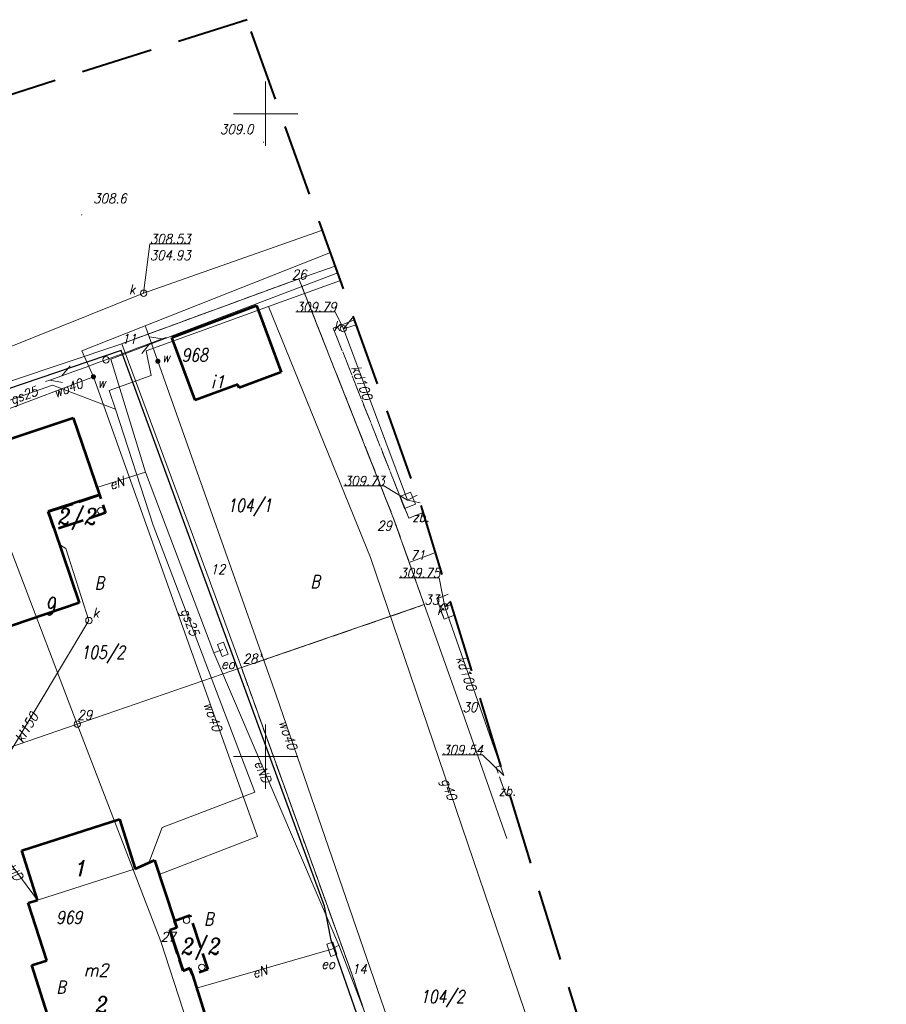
# Model space of a CAD drawing. Extents: x 779 to 3668, y -1329 to 9570.
# Tile 94 of 106: x 2223 to 2290, y -273 to -197. Entities that reach past the tile are written whole.
import ezdxf

# ---------------------------------------------------------------- set-up
doc = ezdxf.new("R2010")
doc.units = 0
for name, pattern in [('0.5_0.5', [1, 0.5, -0.5]), ('1.5_0.5', [2, 1.5, -0.5]), ('2.0_0.5', [2.5, 2, -0.5]), ('CIĄGłA', [0]), ('DGN Style 3', [7.83309, 5.595065, -2.238026])]:
    doc.linetypes.add(name, pattern=pattern)
for name, color, linetype, lineweight in [('202-punkt graniczny', 7, 'Continuous', 0), ('202-punkt graniczny-Atr103', 7, 'Continuous', 0), ('203-punkt graniczny', 7, 'Continuous', 0), ('203-punkt graniczny-Atr103', 7, 'Continuous', 0), ('210-oznaczenie konturu użytku gruntowego', 7, 'Continuous', 0), ('211-numer działki ewidencyjnej', 7, 'Continuous', 0), ('217-kontur klasyfikacyjny', 7, 'Continuous', 0), ('218-kontur użytku gruntowego', 7, 'Continuous', 0), ('219-działka ewidencyjna', 7, 'Continuous', 0), ('238-Punkt adresowy budynku', 7, 'Continuous', 0), ('311-podpora', 7, 'Continuous', 0), ('312-budynek ewidencyjny', 7, 'Continuous', 0), ('312-oznaczenie budynku ewidencyjnego', 7, 'Continuous', 0), ('312-oznaczenie budynku ewidencyjnego-Atr117', 7, 'Continuous', 0), ('320-blok - kondygnacja nadziemna', 7, 'Continuous', 0), ('320-blok - kondygnacja nadziemna-Atr25', 7, 'Continuous', 0), ('blok - nawis', 7, 'Continuous', 0), ('blok - nawis-Atr25', 7, 'Continuous', 0), ('kanał technologiczny (linia)', 7, 'Continuous', 0), ('ogrodzenie trwałe (linia)', 7, 'Continuous', 0), ('przewód elektroenergetyczny (linia)-SEPOD', 7, 'Continuous', 0), ('przewód elektroenergetyczny (linia)-SEPOD-Atr1', 7, 'Continuous', 0), ('przewód gazowy (linia)-SG', 7, 'Continuous', 0), ('przewód gazowy (linia)-SG-Atr1', 7, 'Continuous', 0), ('przewód kanalizacyjny (linia)-SK', 7, 'Continuous', 0), ('przewód kanalizacyjny (linia)-SK-Atr1', 7, 'Continuous', 0), ('przewód telekomunikacyjny (linia)-STPOW - symbol', 7, 'Continuous', 0), ('przewód wodociągowy (linia)-SW', 7, 'Continuous', 0), ('przewód wodociągowy (linia)-SW-Atr1', 7, 'Continuous', 0), ('punkt o określonej wysokości (sieć kanalizacyjna)-SK', 7, 'Continuous', 0), ('punkt o określonej wysokości (sieć kanalizacyjna)-SK-Atr2', 7, 'Continuous', 0), ('punkt o określonej wysokości (sieć kanalizacyjna)-SK-Atr3', 7, 'Continuous', 0), ('RTPW01', 253, 'Continuous', 0), ('Sekcje', 7, 'Continuous', 0), ('studzienka okrągła - przewód kanalizacyjny (punkt)-SK', 7, 'Continuous', 0), ('studzienka okrągła - przewód kanalizacyjny (punkt)-SK-Atr17', 7, 'Continuous', 0), ('szafa elektroenergetyczna (punkt)-SE', 7, 'Continuous', 0), ('szafa elektroenergetyczna (punkt)-SE-Atr17', 7, 'Continuous', 0), ('słup (punkt)', 7, 'Continuous', 0), ('właz okrągły - siec kanalizacyjna (punkt)-SK', 7, 'Continuous', 0), ('właz okrągły - siec kanalizacyjna (punkt)-SK-Atr17', 7, 'Continuous', 0), ('Zakres', 7, 'Continuous', 0), ('zasuwa - siec wodociągowa (punkt)-SW', 7, 'Continuous', 0), ('zasuwa - siec wodociągowa (punkt)-SW-Atr17', 7, 'Continuous', 0), ('zbiornik - przewód kanalizacyjny (punkt)-SK', 7, 'Continuous', 0), ('zbiornik - przewód kanalizacyjny (punkt)-SK-Atr17', 7, 'Continuous', 0), ('zz-wypełnienie-chodniki', 142, 'Continuous', 5), ('zz-wypełnienie-drogi', 52, 'Continuous', 5)]:
    doc.layers.add(name, color=color, linetype=linetype, lineweight=lineweight)
doc.styles.get("Standard").update_dxf_attribs({"font": 'arial.ttf'})
doc.styles.add('Style-ITALIC_1250', font='ITALIC_1250.shx')
doc.linetypes.add('902-500', pattern='A,3.75,[24,dgnlstyle-geo-mz.shx,S=0.002786,R=0,X=0,Y=0],3.75', length=7.5)

# ---------------------------------------------------------------- blocks, each defined once
blk = doc.blocks.new('311')
at = {"color": 0, "linetype": 'Continuous', "lineweight": -2, "ltscale": 10}
blk.add_circle((0, 0), 2.5, dxfattribs=at)
blk = doc.blocks.new('203')
at = {"linetype": 'Continuous', "lineweight": -2, "ltscale": 10}
h = blk.add_hatch(color=0, dxfattribs=at)
edge = h.paths.add_edge_path()
edge.add_arc((0, 0), 0.45, 0, 360)
blk = doc.blocks.new('202')
at = {"color": 0, "linetype": 'Continuous', "lineweight": -2, "ltscale": 10}
blk.add_circle((0, 0), 2.5, dxfattribs=at)
blk = doc.blocks.new('US22')
at = {"color": 0, "linetype": 'Continuous', "lineweight": -2, "ltscale": 10}
blk.add_circle((0, 0), 2.5, dxfattribs=at)
blk = doc.blocks.new('US15')
at = {"color": 0, "linetype": 'Continuous', "lineweight": -2, "ltscale": 10}
blk.add_circle((0, 0), 2.5, dxfattribs=at)
blk = doc.blocks.new('PW01_1')
at = {"linetype": 'Continuous', "lineweight": 13, "ltscale": 10}
h = blk.add_hatch(color=0, dxfattribs=at)
edge = h.paths.add_edge_path()
edge.add_arc((0, 0), 0.45, 0, 360)
blk = doc.blocks.new('US27')
at = {"color": 0, "linetype": 'Continuous', "lineweight": -2, "ltscale": 10}
for p, q in [((-5, -4.5), (-5, 4.5)), ((-5, 4.5), (5, 4.5)), ((5, -4.5), (5, 4.5)), ((-5, -4.5), (5, -4.5))]:
    blk.add_line(p, q, dxfattribs=at)
blk = doc.blocks.new('US25_2')
at = {"linetype": 'Continuous', "lineweight": -2, "ltscale": 10}
h = blk.add_hatch(color=0, dxfattribs=at)
edge = h.paths.add_edge_path()
edge.add_arc((0, 0), 2, 0, 360)
blk = doc.blocks.new('SM04')
at = {"color": 0, "linetype": 'Continuous', "lineweight": -2, "ltscale": 10}
blk.add_circle((0, 0), 2.5, dxfattribs=at)
blk = doc.blocks.new('PT01')
at = {"color": 0, "linetype": 'Continuous', "lineweight": 13, "ltscale": 10}
for p, q in [((6.5, 0), (0, 0)), ((6.5, 0), (16.5, 0)), ((16.5, 0), (26.5, 0)), ((26.5, 0), (36.5, 0)), ((36.5, 0), (27.84, -5)), ((36.5, 0), (46.5, 0)), ((46.5, 0), (37.84, 5)), ((46.5, 0), (50, 0))]:
    blk.add_line(p, q, dxfattribs=at)
blk = doc.blocks.new('US18_1')
at = {"color": 0, "linetype": 'Continuous', "lineweight": -2, "ltscale": 10}
for p, q in [((-5, -2.5), (-5, 2.5)), ((-5, 2.5), (5, 2.5)), ((5, -2.5), (5, 2.5)), ((-5, -2.5), (5, -2.5))]:
    blk.add_line(p, q, dxfattribs=at)
blk = doc.blocks.new('RTPW01')
at = {"layer": 'RTPW01', "linetype": 'Continuous', "lineweight": 13, "true_color": 0x939598}
h = blk.add_hatch(color=252, dxfattribs=at)
edge = h.paths.add_edge_path()
edge.add_arc((0, 0), 0.045, 0, 360)
blk = doc.blocks.new('PZT MDCP podkład')
at = {"layer": '217-kontur klasyfikacyjny', "color": 8, "linetype": '1.5_0.5', "lineweight": 13, "flags": 128}
for points in [[(2164.946, 147.386), (2178.726, 152.436)], [(2178.726, 152.436), (2186.096, 133.796)], [(2181.396, 148.606), (2183.059, 149.234)], [(2187.276, 133.816), (2181.396, 148.606)], [(2188.392, 134.266), (2187.276, 133.816)], [(2186.096, 133.796), (2187.316, 130.366)], [(2187.316, 130.366), (2188.486, 127.096)], [(2189.466, 127.546), (2190.347, 127.901)], [(2190.026, 125.966), (2189.466, 127.546)], [(2188.486, 127.096), (2174.256, 122.196)], [(2190.846, 126.277), (2190.026, 125.966)], [(2174.256, 122.196), (2182.846, 98.376)], [(2194.066, 114.466), (2194.434, 114.596)], [(2194.826, 112.296), (2194.066, 114.466)], [(2195.109, 112.397), (2194.826, 112.296)], [(2182.846, 98.376), (2189.436, 78.656)]]:
    blk.add_lwpolyline(points, dxfattribs=at)
at = {"layer": '218-kontur użytku gruntowego', "color": 8, "linetype": '0.5_0.5', "lineweight": 13, "flags": 128}
for points in [[(2164.946, 147.386), (2178.726, 152.436)], [(2178.726, 152.436), (2164.946, 147.386)], [(2178.726, 152.436), (2186.096, 133.796)], [(2186.096, 133.796), (2178.726, 152.436)], [(2181.396, 148.606), (2183.059, 149.234)], [(2183.059, 149.234), (2181.396, 148.606)], [(2187.276, 133.816), (2181.396, 148.606)], [(2181.396, 148.606), (2187.276, 133.816)], [(2188.392, 134.266), (2187.276, 133.816)], [(2187.276, 133.816), (2188.392, 134.266)], [(2186.096, 133.796), (2187.316, 130.366)], [(2187.316, 130.366), (2186.096, 133.796)], [(2187.316, 130.366), (2188.486, 127.096)], [(2188.486, 127.096), (2187.316, 130.366)], [(2189.466, 127.546), (2190.347, 127.901)], [(2190.347, 127.901), (2189.466, 127.546)], [(2190.026, 125.966), (2189.466, 127.546)], [(2189.466, 127.546), (2190.026, 125.966)], [(2188.486, 127.096), (2174.256, 122.196)], [(2174.256, 122.196), (2188.486, 127.096)], [(2190.846, 126.277), (2190.026, 125.966)], [(2190.026, 125.966), (2190.846, 126.277)], [(2174.256, 122.196), (2182.846, 98.376)], [(2182.846, 98.376), (2174.256, 122.196)], [(2194.066, 114.466), (2194.434, 114.596)], [(2194.434, 114.596), (2194.066, 114.466)], [(2194.826, 112.296), (2194.066, 114.466)], [(2194.066, 114.466), (2194.826, 112.296)], [(2195.109, 112.397), (2194.826, 112.296)], [(2194.826, 112.296), (2195.109, 112.397)], [(2182.846, 98.376), (2189.436, 78.656)], [(2189.436, 78.656), (2182.846, 98.376)]]:
    blk.add_lwpolyline(points, dxfattribs=at)
at = {"layer": '219-działka ewidencyjna', "color": 8, "linetype": 'Continuous', "lineweight": 13, "flags": 128}
for points in [[(2181.558, 153.426), (2178.726, 152.436)], [(2164.946, 147.386), (2178.726, 152.436)], [(2186.096, 133.796), (2178.726, 152.436)], [(2164.946, 147.386), (2151.846, 142.986)], [(2171.566, 129.536), (2164.946, 147.386)], [(2161.486, 117.806), (2151.846, 142.986)], [(2186.096, 133.796), (2187.316, 130.366)], [(2187.316, 130.366), (2189.352, 131.142)], [(2188.486, 127.096), (2187.316, 130.366)], [(2171.566, 129.536), (2174.256, 122.196)], [(2174.256, 122.196), (2188.486, 127.096)], [(2191.456, 118.736), (2188.486, 127.096)], [(2174.256, 122.196), (2161.486, 117.806)], [(2182.846, 98.376), (2174.256, 122.196)], [(2191.456, 118.736), (2194.916, 108.896)], [(2145.496, 112.296), (2161.486, 117.806)], [(2167.976, 100.886), (2161.486, 117.806)], [(2167.976, 100.886), (2176.346, 75.236)], [(2182.846, 98.376), (2189.436, 78.656)]]:
    blk.add_lwpolyline(points, dxfattribs=at)
at = {"layer": '312-budynek ewidencyjny', "color": 8, "linetype": 'Continuous', "lineweight": 53, "flags": 128}
for points in [[(2168.846, 147.876), (2175.426, 150.356)], [(2175.426, 150.356), (2177.356, 145.186)], [(2170.666, 142.986), (2168.846, 147.876)], [(2177.356, 145.186), (2174.076, 143.946)], [(2173.966, 144.216), (2170.666, 142.986)], [(2174.076, 143.946), (2173.966, 144.216)], [(2149.786, 137.826), (2161.166, 141.616)], [(2161.166, 141.616), (2163.206, 135.626)], [(2163.206, 135.626), (2159.226, 134.326)], [(2159.226, 134.326), (2159.706, 132.916)], [(2159.706, 132.916), (2161.636, 127.226)], [(2161.636, 127.226), (2155.126, 125.026)], [(2157.156, 107.976), (2164.756, 110.406)], [(2164.756, 110.406), (2165.976, 106.536)], [(2158.376, 104.106), (2157.156, 107.976)], [(2165.976, 106.536), (2167.486, 107.216)], [(2167.486, 107.216), (2169.036, 102.516)], [(2157.666, 103.906), (2158.376, 104.106)], [(2159.106, 99.416), (2157.666, 103.906)], [(2169.236, 101.956), (2168.696, 101.766)], [(2169.036, 102.516), (2169.236, 101.956)], [(2168.696, 101.766), (2169.716, 98.626)], [(2157.946, 99.066), (2159.106, 99.416)], [(2159.346, 94.646), (2157.946, 99.066)], [(2169.716, 98.626), (2170.246, 98.816)], [(2170.246, 98.816), (2170.436, 98.306)], [(2170.436, 98.306), (2171.816, 93.936)]]:
    blk.add_lwpolyline(points, dxfattribs=at)
at = {"layer": '320-blok - kondygnacja nadziemna', "color": 8, "linetype": 'Continuous', "lineweight": 13, "flags": 128}
for points in [[(2158.376, 104.106), (2157.156, 107.976), (2164.756, 110.406), (2165.976, 106.536), (2158.376, 104.106)], [(2161.876, 90.766), (2160.526, 95.036), (2159.346, 94.646), (2157.946, 99.066), (2159.106, 99.416), (2157.666, 103.906), (2158.376, 104.106), (2165.976, 106.536), (2167.486, 107.216), (2169.036, 102.516), (2169.236, 101.956), (2168.696, 101.766), (2169.716, 98.626), (2170.246, 98.816), (2170.436, 98.306), (2171.816, 93.936), (2161.876, 90.766)]]:
    blk.add_lwpolyline(points, close=True, dxfattribs=at)
at = {"layer": 'blok - nawis', "color": 8, "linetype": '2.0_0.5', "lineweight": 53, "flags": 128}
for points in [[(2159.226, 134.326), (2163.206, 135.626), (2163.676, 134.226), (2159.706, 132.916), (2159.226, 134.326)], [(2170.436, 98.306), (2170.246, 98.816), (2169.716, 98.626), (2168.696, 101.766), (2169.236, 101.956), (2169.036, 102.516), (2170.246, 102.936), (2171.646, 98.726), (2170.436, 98.306)]]:
    blk.add_lwpolyline(points, close=True, dxfattribs=at)
at = {"layer": 'ogrodzenie trwałe (linia)', "color": 8, "linetype": '902-500', "lineweight": 30, "flags": 128}
blk.add_lwpolyline([(2201.026, 25.936), (2203.096, 26.226), (2196.526, 52.656), (2189.216, 78.326), (2185.026, 90.136), (2181.246, 100.996), (2180.716, 103.656), (2164.906, 146.866), (2145.896, 140.406), (2135.536, 136.576), (2142.946, 119.686), (2154.066, 91.526), (2156.856, 82.926), (2163.326, 62.136), (2173.076, 21.416), (2181.186, 20.276), (2186.806, 20.096), (2192.936, 20.706), (2195.036, 22.776), (2196.636, 25.266), (2198.206, 25.546)], dxfattribs=at)
at = {"layer": 'przewód elektroenergetyczny (linia)-SEPOD', "color": 8, "linetype": 'Continuous', "lineweight": 13, "flags": 128}
for points in [[(2181.748, 152.897), (2164.096, 146.196), (2166.786, 137.396), (2172.116, 123.356), (2181.826, 100.616)], [(2166.786, 137.396), (2163.016, 136.196)], [(2172.116, 123.356), (2172.816, 123.616)], [(2181.286, 100.296), (2181.826, 100.616), (2186.086, 89.606), (2191.076, 74.546), (2195.326, 60.626), (2196.796, 54.206), (2204.366, 24.576), (2204.316, 23.616)], [(2181.286, 100.296), (2170.766, 97.266)]]:
    blk.add_lwpolyline(points, dxfattribs=at)
at = {"layer": 'przewód gazowy (linia)-SG', "color": 8, "linetype": 'Continuous', "lineweight": 13, "flags": 128}
for points in [[(2176.366, 150.276), (2181.965, 152.291)], [(2164.466, 142.286), (2163.976, 143.756), (2167.226, 144.906), (2166.836, 146.846), (2176.366, 150.276)], [(2218.756, 25.936), (2218.646, 26.816), (2216.386, 35.876), (2210.336, 56.836), (2208.416, 56.376), (2198.506, 88.976), (2184.296, 130.766), (2176.366, 150.276)], [(2154.166, 139.286), (2153.496, 142.026), (2159.546, 144.176), (2164.466, 142.286)], [(2164.466, 142.286), (2167.396, 133.276), (2175.306, 112.516), (2168.086, 109.766), (2167.056, 107.026)]]:
    blk.add_lwpolyline(points, dxfattribs=at)
at = {"layer": 'przewód kanalizacyjny (linia)-SK', "color": 8, "linetype": 'Continuous', "lineweight": 13, "flags": 128}
for points in [[(2134.056, 134.756), (2134.446, 138.376), (2166.646, 151.316), (2180.559, 156.216)], [(2182.186, 148.556), (2182.966, 149.494)], [(2187.186, 135.216), (2182.186, 148.556), (2183.191, 148.868)], [(2188.152, 135.015), (2187.186, 135.216), (2187.936, 135.617)], [(2160.096, 131.766), (2160.596, 131.456), (2162.386, 125.856), (2154.006, 111.916)], [(2194.676, 113.806), (2190.076, 126.916), (2190.512, 127.365)], [(2190.076, 126.916), (2190.593, 127.102)], [(2158.376, 104.106), (2155.686, 107.756)]]:
    blk.add_lwpolyline(points, dxfattribs=at)
at = {"layer": 'przewód wodociągowy (linia)-SW', "color": 8, "linetype": 'Continuous', "lineweight": 13, "flags": 128}
for points in [[(2181.176, 154.492), (2161.836, 146.826)], [(2212.546, 42.076), (2213.286, 42.306), (2209.436, 56.186), (2197.426, 57.456), (2187.826, 88.496), (2176.956, 120.056), (2167.756, 146.026), (2166.796, 148.736)], [(2167.856, 106.096), (2175.496, 109.066), (2162.736, 144.816), (2161.836, 146.826)], [(2156.206, 139.966), (2155.616, 142.116), (2162.736, 144.816)]]:
    blk.add_lwpolyline(points, dxfattribs=at)
at = {"layer": 'punkt o określonej wysokości (sieć kanalizacyjna)-SK-Atr2', "color": 8, "lineweight": 13, "flags": 128}
for points in [[(2166.646, 151.316), (2167.126, 155.156), (2170.267, 155.156)], [(2182.186, 148.556), (2181.556, 149.856), (2178.479, 149.856)], [(2187.186, 135.216), (2185.326, 136.336), (2182.217, 136.336)], [(2190.076, 126.916), (2189.646, 129.176), (2186.537, 129.176)], [(2194.676, 113.806), (2193.016, 115.406), (2189.875, 115.406)]]:
    blk.add_lwpolyline(points, dxfattribs=at)
at = {"layer": 'Sekcje', "color": 8, "linetype": 'Continuous', "lineweight": 13}
for p, q in [((2176.136, 167.776), (2176.136, 162.776)), ((2173.636, 165.276), (2178.636, 165.276)), ((2176.136, 117.776), (2176.136, 112.776)), ((2173.636, 115.276), (2178.636, 115.276))]:
    blk.add_line(p, q, dxfattribs=at)
at = {"layer": 'Zakres', "color": 8, "linetype": 'DGN Style 3', "lineweight": 40, "flags": 128}
blk.add_lwpolyline([(2174.696, 172.586), (2130.246, 158.476), (2070.276, 140.136), (2076.276, 101.676), (2103.086, -22.494), (2224.436, 10.666), (2208.436, 67.156), (2203.276, 85.806), (2188.226, 134.806), (2174.696, 172.586)], close=True, dxfattribs=at)
at = {"layer": '202-punkt graniczny', "color": 8, "linetype": 'Continuous', "lineweight": 13, "xscale": 0.1, "yscale": 0.1, "zscale": 0.1}
blk.add_blockref('202', (2161.486, 117.806), dxfattribs=at)
at = {"layer": '203-punkt graniczny', "color": 8, "linetype": 'Continuous', "lineweight": 13, "xscale": 0.1, "yscale": 0.1, "zscale": 0.1}
for p in [(2178.726, 152.436), (2164.946, 147.386), (2186.096, 133.796), (2187.316, 130.366), (2171.566, 129.536), (2188.486, 127.096), (2174.256, 122.196), (2191.456, 118.736), (2167.976, 100.886), (2182.846, 98.376)]:
    blk.add_blockref('203', p, dxfattribs=at)
at = {"layer": '311-podpora', "color": 8, "linetype": 'Continuous', "lineweight": 13, "xscale": 0.1, "yscale": 0.1, "zscale": 0.1}
for p in [(2163.316, 134.396), (2169.986, 102.556), (2171.176, 98.886)]:
    blk.add_blockref('311', p, dxfattribs=at)
at = {"layer": 'przewód telekomunikacyjny (linia)-STPOW - symbol', "color": 8, "linetype": 'Continuous', "lineweight": 13}
for xscale, yscale, zscale, rotation in [(0.1, 0.1, 0.1, 20.378), (0.09999999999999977, 0.09999999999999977, 0.09999999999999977, 199.849)]:
    blk.add_blockref('PT01', (2163.716, 146.136), dxfattribs=dict(at, xscale=xscale, yscale=yscale, zscale=zscale, rotation=rotation))
at = {"layer": 'punkt o określonej wysokości (sieć kanalizacyjna)-SK', "color": 8, "linetype": 'Continuous', "lineweight": 13, "xscale": 0.1, "yscale": 0.1, "zscale": 0.1}
for p in [(2166.646, 151.316), (2182.186, 148.556), (2187.186, 135.216), (2190.076, 126.916)]:
    blk.add_blockref('PW01_1', p, dxfattribs=at)
at = {"layer": 'RTPW01', "color": 8, "linetype": 'Continuous', "lineweight": 13}
for p in [(2175.97, 163.061), (2161.819, 157.409)]:
    blk.add_blockref('RTPW01', p, dxfattribs=at)
at = {"layer": 'studzienka okrągła - przewód kanalizacyjny (punkt)-SK', "color": 8, "linetype": 'Continuous', "lineweight": 13, "xscale": 0.1, "yscale": 0.1, "zscale": 0.1}
for p in [(2166.646, 151.316), (2182.186, 148.556), (2190.076, 126.916)]:
    blk.add_blockref('US15', p, dxfattribs=at)
at = {"layer": 'szafa elektroenergetyczna (punkt)-SE', "color": 8, "linetype": 'Continuous', "lineweight": 13, "xscale": 0.1, "yscale": 0.1, "zscale": 0.1}
for p, rotation in [((2172.816, 123.616), 291.516), ((2181.286, 100.296), 288.7189999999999)]:
    blk.add_blockref('US18_1', p, dxfattribs=dict(at, rotation=rotation))
at = {"layer": 'słup (punkt)', "color": 8, "linetype": 'Continuous', "lineweight": 13, "xscale": 0.1, "yscale": 0.1, "zscale": 0.1}
blk.add_blockref('SM04', (2163.716, 146.136), dxfattribs=at)
at = {"layer": 'właz okrągły - siec kanalizacyjna (punkt)-SK', "color": 8, "linetype": 'Continuous', "lineweight": 13, "xscale": 0.1, "yscale": 0.1, "zscale": 0.1}
blk.add_blockref('US22', (2162.386, 125.856), dxfattribs=at)
at = {"layer": 'zasuwa - siec wodociągowa (punkt)-SW', "color": 8, "linetype": 'Continuous', "lineweight": 13, "xscale": 0.1, "yscale": 0.1, "zscale": 0.1}
for p, rotation in [((2167.756, 146.026), 26.814), ((2162.736, 144.816), 15.12800000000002)]:
    blk.add_blockref('US25_2', p, dxfattribs=dict(at, rotation=rotation))
at = {"layer": 'zbiornik - przewód kanalizacyjny (punkt)-SK', "color": 8, "linetype": 'Continuous', "lineweight": 13, "xscale": 0.1, "yscale": 0.1, "zscale": 0.1, "rotation": 291.929}
blk.add_blockref('US27', (2187.186, 135.216), dxfattribs=at)
at = {"layer": '202-punkt graniczny-Atr103', "color": 8, "lineweight": 13, "insert": (2161.486, 118.137), "char_height": 0.75, "attachment_point": 7, "line_spacing_factor": 0.6}
blk.add_mtext('\\FITALIC_1250;\\H1x;\\W0.9;29', dxfattribs=at)
at = {"layer": '203-punkt graniczny-Atr103', "color": 8, "lineweight": 13, "char_height": 0.75, "attachment_point": 7, "line_spacing_factor": 0.6}
for s, insert in [('\\FITALIC_1250;\\H1x;\\W0.9;26', (2178.167, 152.391)), ('\\FITALIC_1250;\\H1x;\\W0.9;11', (2164.946, 147.386)), ('\\FITALIC_1250;\\H1x;\\W0.9;11', (2164.946, 147.386)), ('\\FITALIC_1250;\\H1x;\\W0.9;29', (2184.82, 132.859)), ('\\FITALIC_1250;\\H1x;\\W0.9;71', (2187.395, 130.568)), ('\\FITALIC_1250;\\H1x;\\W0.9;12', (2171.846, 129.477)), ('\\FITALIC_1250;\\H1x;\\W0.9;33', (2188.486, 127.096)), ('\\FITALIC_1250;\\H1x;\\W0.9;33', (2188.486, 127.096)), ("\\FITALIC_1250;\\H1x;\\W0.9;28'", (2174.356, 122.516)), ('\\FITALIC_1250;\\H1x;\\W0.9;30', (2191.456, 118.736)), ('\\FITALIC_1250;\\H1x;\\W0.9;30', (2191.456, 118.736)), ('\\FITALIC_1250;\\H1x;\\W0.9;27', (2167.976, 100.886)), ('\\FITALIC_1250;\\H1x;\\W0.9;27', (2167.976, 100.886)), ('\\FITALIC_1250;\\H1x;\\W0.9;14', (2182.846, 98.376)), ('\\FITALIC_1250;\\H1x;\\W0.9;14', (2182.846, 98.376))]:
    blk.add_mtext(s, dxfattribs=dict(at, insert=insert))
at = {"layer": '210-oznaczenie konturu użytku gruntowego', "color": 8, "linetype": 'Continuous', "lineweight": 13, "char_height": 1, "attachment_point": 7, "line_spacing_factor": 0.6}
for insert in [(2162.835, 128.279), (2179.635, 128.384), (2171.356, 102.143), (2159.852, 96.844)]:
    blk.add_mtext('\\FITALIC_1250;\\H1x;\\W0.79;B', dxfattribs=dict(at, insert=insert))
at = {"layer": '211-numer działki ewidencyjnej', "color": 8, "linetype": 'Continuous', "lineweight": 13, "char_height": 1, "attachment_point": 1, "line_spacing_factor": 0.6}
for s, insert in [('\\FITALIC_1250;\\H1x;\\W0.79;104/1', (2173.166, 135.316)), ('\\FITALIC_1250;\\H1x;\\W0.79;105/2', (2161.746, 123.886)), ('\\FITALIC_1250;\\H1x;\\W0.79;104/2', (2188.166, 97.116))]:
    blk.add_mtext(s, dxfattribs=dict(at, insert=insert))
at = {"layer": '238-Punkt adresowy budynku', "color": 8, "linetype": 'Continuous', "lineweight": 30, "insert": (2159.41, 126.292), "char_height": 1.25, "attachment_point": 8, "rotation": 18.667, "line_spacing_factor": 0.6}
blk.add_mtext('\\FITALIC_1250;\\Q15;\\H1x;\\W0.79;9', dxfattribs=at)
at = {"layer": '312-oznaczenie budynku ewidencyjnego', "color": 8, "linetype": 'Continuous', "lineweight": 13, "char_height": 1, "attachment_point": 7, "line_spacing_factor": 0.6}
for s, insert in [('\\FITALIC_1250;\\H1x;\\W0.79;968', (2169.606, 146.003)), ('\\FITALIC_1250;\\H1x;\\W0.79;969', (2159.836, 102.263))]:
    blk.add_mtext(s, dxfattribs=dict(at, insert=insert))
at = {"layer": '312-oznaczenie budynku ewidencyjnego-Atr117', "color": 8, "lineweight": 13, "char_height": 1, "attachment_point": 7, "line_spacing_factor": 0.6}
for s, insert in [('\\FITALIC_1250;\\H1x;\\W0.9;i1', (2171.876, 143.923)), ('\\FITALIC_1250;\\H1x;\\W0.9;m2', (2161.976, 98.173))]:
    blk.add_mtext(s, dxfattribs=dict(at, insert=insert))
at = {"layer": '320-blok - kondygnacja nadziemna-Atr25', "color": 8, "lineweight": 13, "char_height": 1.25, "attachment_point": 7, "line_spacing_factor": 0.6}
for s, insert in [('\\FITALIC_1250;\\H1x;\\W0.9;1', (2161.326, 105.98)), ('\\FITALIC_1250;\\H1x;\\W0.9;2', (2162.896, 95.36))]:
    blk.add_mtext(s, dxfattribs=dict(at, insert=insert))
at = {"layer": 'blok - nawis-Atr25', "color": 8, "lineweight": 13, "char_height": 1.25, "attachment_point": 7, "line_spacing_factor": 0.6}
for insert in [(2159.986, 132.91), (2169.606, 99.48)]:
    blk.add_mtext('\\FITALIC_1250;\\H1x;\\W0.9;2/2', dxfattribs=dict(at, insert=insert))
at = {"layer": 'przewód elektroenergetyczny (linia)-SEPOD-Atr1', "color": 8, "lineweight": 13, "char_height": 0.75, "attachment_point": 4, "line_spacing_factor": 0.6}
for s, insert, rotation in [('\\FITALIC_1250;\\H1x;\\W0.9;eN', (2164.004, 136.377), 17.589), ('\\FITALIC_1250;\\H1x;\\W0.9;eND', (2175.581, 114.937), 293.122), ('\\FITALIC_1250;\\H1x;\\W0.9;eN', (2175.131, 98.396), 16.031)]:
    blk.add_mtext(s, dxfattribs=dict(at, insert=insert, rotation=rotation))
at = {"layer": 'przewód gazowy (linia)-SG-Atr1', "color": 8, "lineweight": 13, "char_height": 0.75, "attachment_point": 4, "line_spacing_factor": 0.6}
for s, insert, rotation in [('\\FITALIC_1250;\\H1x;\\W0.9;gs25', (2156.328, 142.899), 19.45), ('\\FITALIC_1250;\\H1x;\\W0.9;gs25', (2169.75, 126.742), 290.81), ('\\FITALIC_1250;\\H1x;\\W0.9;g40', (2190.028, 113.526), 288.714)]:
    blk.add_mtext(s, dxfattribs=dict(at, insert=insert, rotation=rotation))
at = {"layer": 'przewód kanalizacyjny (linia)-SK-Atr1', "color": 8, "lineweight": 13, "char_height": 0.75, "attachment_point": 4, "line_spacing_factor": 0.6}
for s, insert, rotation in [('\\FITALIC_1250;\\H1x;\\W0.9;kd100', (2183.139, 145.663), 290.546), ('\\FITALIC_1250;\\H1x;\\W0.9;kd100', (2191.298, 123.065), 289.335), ('\\FITALIC_1250;\\H1x;\\W0.9;kl150', (2156.903, 116.492), 58.943), ('\\FITALIC_1250;\\H1x;\\W0.9;klD', (2156.216, 106.832), 306.389)]:
    blk.add_mtext(s, dxfattribs=dict(at, insert=insert, rotation=rotation))
at = {"layer": 'przewód wodociągowy (linia)-SW-Atr1', "color": 8, "lineweight": 13, "char_height": 0.75, "attachment_point": 4, "line_spacing_factor": 0.6}
for insert, rotation in [((2159.671, 143.52), 20.765), ((2171.639, 119.495), 289.567), ((2177.508, 118.076), 288.936)]:
    blk.add_mtext('\\FITALIC_1250;\\H1x;\\W0.9;wo40', dxfattribs=dict(at, insert=insert, rotation=rotation))
at = {"layer": 'punkt o określonej wysokości (sieć kanalizacyjna)-SK-Atr2', "color": 8, "lineweight": 13, "char_height": 0.75, "attachment_point": 7, "line_spacing_factor": 0.6}
for s, insert in [('\\FITALIC_1250;\\H1x;\\W0.9;308.53', (2167.126, 155.164)), ('\\FITALIC_1250;\\H1x;\\W0.9;309.79', (2178.479, 149.864)), ('\\FITALIC_1250;\\H1x;\\W0.9;309.73', (2182.217, 136.343)), ('\\FITALIC_1250;\\H1x;\\W0.9;309.75', (2186.537, 129.184)), ('\\FITALIC_1250;\\H1x;\\W0.9;309.54', (2189.875, 115.414))]:
    blk.add_mtext(s, dxfattribs=dict(at, insert=insert))
at = {"layer": 'punkt o określonej wysokości (sieć kanalizacyjna)-SK-Atr3', "color": 8, "lineweight": 13, "insert": (2167.126, 153.888), "char_height": 0.75, "attachment_point": 7, "line_spacing_factor": 0.6}
blk.add_mtext('\\FITALIC_1250;\\H1x;\\W0.9;304.93', dxfattribs=at)
at = {"layer": 'RTPW01', "color": 8, "linetype": 'Continuous', "lineweight": 13, "style": 'Style-ITALIC_1250', "width": 0.9}
for s, p in [('309.0', (2172.585, 163.69)), ('308.6', (2162.719, 158.309))]:
    blk.add_text(s, height=0.75, dxfattribs=at).set_placement(p)
at = {"layer": 'studzienka okrągła - przewód kanalizacyjny (punkt)-SK-Atr17', "color": 8, "lineweight": 13, "char_height": 0.75, "attachment_point": 7, "line_spacing_factor": 0.6}
for insert in [(2165.496, 151.236), (2181.446, 148.396), (2189.476, 126.306)]:
    blk.add_mtext('\\FITALIC_1250;\\H1x;\\W0.9;k', dxfattribs=dict(at, insert=insert))
at = {"layer": 'szafa elektroenergetyczna (punkt)-SE-Atr17', "color": 8, "lineweight": 13, "char_height": 0.75, "attachment_point": 7, "line_spacing_factor": 0.6}
for insert in [(2172.676, 122.095), (2180.47, 98.776)]:
    blk.add_mtext('\\FITALIC_1250;\\H1x;\\W0.9;eo', dxfattribs=dict(at, insert=insert))
at = {"layer": 'właz okrągły - siec kanalizacyjna (punkt)-SK-Atr17', "color": 8, "lineweight": 13, "insert": (2162.676, 126.086), "char_height": 0.75, "attachment_point": 7, "line_spacing_factor": 0.6}
blk.add_mtext('\\FITALIC_1250;\\H1x;\\W0.9;k', dxfattribs=at)
at = {"layer": 'zasuwa - siec wodociągowa (punkt)-SW-Atr17', "color": 8, "lineweight": 13, "char_height": 0.75, "attachment_point": 7, "line_spacing_factor": 0.6}
for insert in [(2168.076, 145.946), (2163.066, 143.966)]:
    blk.add_mtext('\\FITALIC_1250;\\H1x;\\W0.9;w', dxfattribs=dict(at, insert=insert))
at = {"layer": 'zbiornik - przewód kanalizacyjny (punkt)-SK-Atr17', "color": 8, "lineweight": 13, "char_height": 0.75, "attachment_point": 7, "line_spacing_factor": 0.6}
for insert in [(2187.556, 133.536), (2194.286, 112.236)]:
    blk.add_mtext('\\FITALIC_1250;\\H1x;\\W0.9;zb.', dxfattribs=dict(at, insert=insert))

msp = doc.modelspace()

# ---------------------------------------------------------------- hatches: boundary and pattern name
at = {"layer": 'zz-wypełnienie-chodniki'}
h = msp.add_hatch(dxfattribs=at)
h.set_pattern_fill('ANSI37', color=256, scale=0.1, style=0)
edge = h.paths.add_edge_path()
edge.add_arc((2213.798, -338.871), 2.633, 240.83171, 270.29065, ccw=False)
edge.add_arc((2214.308, -338.312), 3.373, 200.41167, 237.89829, ccw=False)
edge.add_arc((2368.544, -287.686), 165.704, 197.78063, 198.21758, ccw=False)
edge.add_arc((2214.562, -337.058), 4, 112.30075, 197.88988, ccw=False)
edge.add_line((2213.044, -333.358), (2216.905, -332.05))
edge.add_arc((2211.041, -315.811), 17.265, 289.85702, 321.7648)
edge.add_arc((2212.625, -317.085), 15.232, 321.83911, 367.18698)
edge.add_line((2227.737, -315.179), (2223.088, -291.385))
edge.add_line((2223.088, -291.385), (2221.238, -285.323))
edge.add_line((2221.238, -285.323), (2217.65, -275.293))
edge.add_line((2217.65, -275.293), (2210.524, -257.217))
edge.add_line((2210.524, -257.217), (2206.575, -247.203))
edge.add_line((2206.575, -247.203), (2206.242, -246.357))
edge.add_arc((2201.59, -248.192), 5.001, 21.52794, 100.54128)
edge.add_line((2200.675, -243.276), (2200.542, -243.3))
edge.add_line((2200.542, -243.3), (2178.547, -247.397))
edge.add_line((2178.547, -247.397), (2187.813, -297.142))
edge.add_line((2187.813, -297.142), (2191.516, -296.452))
edge.add_arc((2191.648, -297.648), 1.203, -19.96194, 96.30725, ccw=False)
edge.add_arc((2192.309, -297.887), 0.5, 317.2271, 339.96155, ccw=False)
edge.add_arc((2197.626, -302.806), 6.744, 137.2271, 184.46316)
edge.add_line((2190.903, -303.331), (2191.261, -305.647))
edge.add_line((2191.261, -305.647), (2192.319, -311.358))
edge.add_line((2192.319, -311.358), (2193.162, -315.902))
edge.add_line((2193.162, -315.902), (2195.318, -325.837))
edge.add_arc((2210.401, -321.909), 15.586, 194.59513, 204.27852)
edge.add_arc((2203.598, -324.846), 8.178, 205.12116, 225.46372)
edge.add_line((2197.862, -330.675), (2200.293, -333.092))
edge.add_arc((2194.588, -338.265), 7.702, 27.11449, 42.19985, ccw=False)
edge.add_line((2201.443, -334.755), (2202.535, -337.305))
edge.add_arc((2196.295, -339.134), 6.503, -2.9609, 16.34047, ccw=False)
edge.add_arc((2184.659, -337.354), 18.253, 344.70038, 353.34182, ccw=False)
edge.add_line((2202.265, -342.17), (2201.975, -343.22))
edge.add_arc((2192.413, -339.706), 10.187, 310.17541, 339.82254, ccw=False)
edge.add_line((2198.985, -347.49), (2198.507, -347.682))
edge.add_arc((2192.413, -339.706), 10.037, 307.38201, 339.78879)
edge.add_arc((2172.677, -334.532), 30.409, 343.48973, 347.83282)
edge.add_arc((2184.654, -337.353), 18.108, 348.57073, 353.36451)
edge.add_arc((2196.212, -339.143), 6.436, 357.30814, 376.04882)
edge.add_line((2202.397, -337.364), (2201.307, -334.819))
edge.add_arc((2198.581, -335.504), 2.812, 14.11441, 55.20945)
edge.add_line((2200.185, -333.195), (2197.757, -330.782))
edge.add_arc((2203.598, -324.846), 8.328, 205.11356, 225.46112, ccw=False)
edge.add_arc((2210.401, -321.909), 15.736, 194.58389, 204.28253, ccw=False)
edge.add_line((2195.172, -325.872), (2193.015, -315.931))
edge.add_line((2193.015, -315.931), (2192.139, -311.239))
edge.add_line((2192.139, -311.239), (2189.469, -311.736))
edge.add_line((2189.469, -311.736), (2188.434, -306.334))
edge.add_line((2188.434, -306.334), (2191.142, -305.83))
edge.add_line((2191.142, -305.83), (2190.754, -303.349))
edge.add_arc((2197.626, -302.806), 6.894, 137.47662, 184.5106, ccw=False)
edge.add_arc((2192.177, -297.809), 0.5, 317.47662, 342.90502)
edge.add_arc((2191.651, -297.647), 1.05, 342.90502, 381.53202)
edge.add_line((2192.628, -297.262), (2185.882, -298.518))
edge.add_line((2185.882, -298.518), (2183.725, -286.938))
edge.add_line((2183.725, -286.938), (2184.856, -286.727))
edge.add_line((2184.856, -286.727), (2177.536, -247.433))
edge.add_line((2177.536, -247.433), (2178.519, -247.25))
edge.add_line((2178.519, -247.25), (2200.529, -243.15))
edge.add_line((2200.529, -243.15), (2200.649, -243.128))
edge.add_arc((2201.59, -248.191), 5.151, 21.5199, 100.52523, ccw=False)
edge.add_line((2206.381, -246.302), (2206.71, -247.137))
edge.add_line((2206.71, -247.137), (2210.67, -257.181))
edge.add_line((2210.67, -257.181), (2214.426, -266.706))
edge.add_line((2214.426, -266.706), (2215.04, -266.464))
edge.add_line((2215.04, -266.464), (2215.649, -268.008))
edge.add_line((2215.649, -268.008), (2215.035, -268.25))
edge.add_line((2215.035, -268.25), (2217.79, -275.238))
edge.add_line((2217.79, -275.238), (2221.381, -285.279))
edge.add_line((2221.381, -285.279), (2223.235, -291.356))
edge.add_line((2223.235, -291.356), (2227.886, -315.161))
edge.add_arc((2212.625, -317.085), 15.382, -38.16125, 7.18698, ccw=False)
edge.add_arc((2211.041, -315.811), 17.415, 289.85209, 321.76512, ccw=False)
edge.add_line((2216.955, -332.191), (2213.092, -333.5))
edge.add_arc((2214.529, -337.043), 3.823, 112.06804, 198.26713)
edge.add_line((2210.898, -338.241), (2211.287, -339.437))
edge.add_arc((2213.748, -338.622), 2.593, 198.31943, 219.53119)
edge.add_arc((2213.798, -338.871), 2.483, 214.34887, 282.14864)
edge.add_line((2214.321, -341.298), (2213.812, -341.504))
at = {"layer": 'zz-wypełnienie-drogi'}
h = msp.add_hatch(dxfattribs=at)
h.set_pattern_fill('ANSI37', color=256, scale=0.1, style=0)
h.set_pattern_definition([(45, (462.90808, -495.64828), (-0.224506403, 0.224506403), []), (135, (462.90808, -495.64828), (-0.224506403, -0.224506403), [])])
edge = h.paths.add_edge_path()
edge.add_line((2217.65, -275.293), (2212.637, -262.578))
edge.add_line((2212.637, -262.578), (2207.924, -264.257))
edge.add_arc((2206.808, -264.697), 1.2, 280.53814, 381.51777, ccw=False)
edge.add_line((2207.028, -265.877), (2202.553, -266.709))
edge.add_arc((2202.333, -265.529), 1.2, 190.53814, 280.53814, ccw=False)
edge.add_line((2201.154, -265.749), (2201.099, -265.454))
edge.add_line((2201.099, -265.454), (2198.149, -266.003))
edge.add_line((2198.149, -266.003), (2198.204, -266.298))
edge.add_arc((2197.024, -266.517), 1.2, 280.53814, 370.53814, ccw=False)
edge.add_line((2197.244, -267.697), (2196.788, -267.782))
edge.add_arc((2196.568, -266.602), 1.2, 190.55144, 280.53814, ccw=False)
edge.add_line((2195.389, -266.822), (2187.647, -268.948))
edge.add_line((2187.647, -268.948), (2193.04, -297.868))
edge.add_line((2193.04, -297.868), (2191.306, -300.053))
edge.add_line((2191.306, -300.053), (2190.915, -302.146))
edge.add_line((2190.915, -302.146), (2201.994, -298.467))
edge.add_line((2201.994, -298.467), (2198.629, -281.041))
edge.add_line((2198.629, -281.041), (2198.084, -278.119))
edge.add_line((2198.084, -278.119), (2198.411, -276.736))
edge.add_line((2198.411, -276.736), (2199.235, -275.802))
edge.add_line((2199.235, -275.802), (2199.897, -275.679))
edge.add_line((2199.897, -275.679), (2210.415, -273.774))
edge.add_line((2210.415, -273.774), (2211.243, -274.026))
edge.add_line((2211.243, -274.026), (2211.798, -274.416))
edge.add_line((2211.798, -274.416), (2212.332, -275.25))
edge.add_line((2212.332, -275.25), (2215.881, -294.182))
edge.add_line((2215.881, -294.182), (2215.957, -294.592))
edge.add_line((2215.957, -294.592), (2224.339, -297.789))
edge.add_line((2224.339, -297.789), (2223.088, -291.385))
edge.add_line((2223.088, -291.385), (2221.238, -285.323))
edge.add_line((2221.238, -285.323), (2217.65, -275.293))

# ---------------------------------------------------------------- block references
at = {"layer": 'kanał technologiczny (linia)', "color": 18, "linetype": 'CIĄGłA', "lineweight": 5, "true_color": 0x000000}
msp.add_blockref('PZT MDCP podkład', (65.959, -369.147), dxfattribs=at)

doc.saveas('drawing.dxf')
